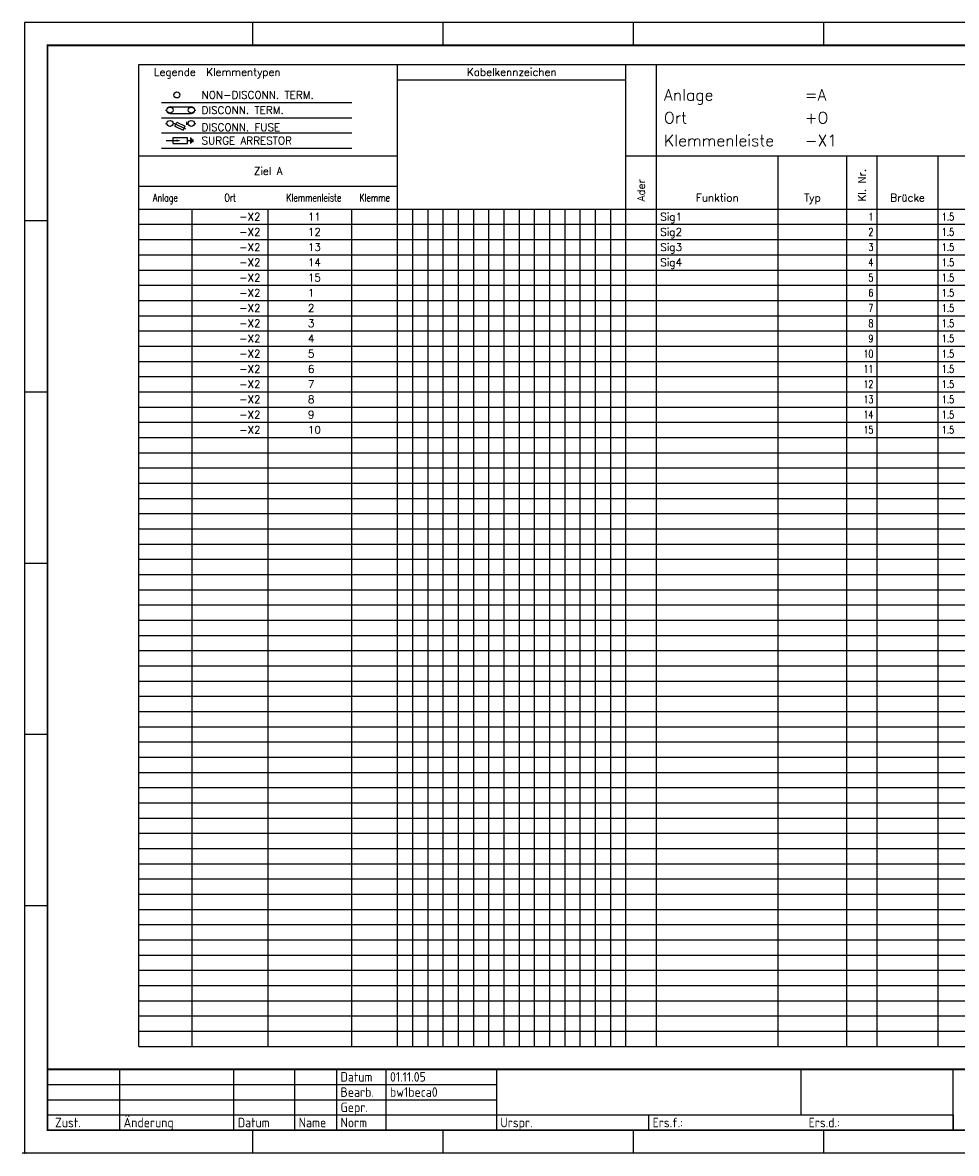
# Model space of a CAD drawing. Extents: x -1 to 420, y 0 to 297.
# Tile 1 of 2: x -1 to 245, y 0 to 297. Entities that reach past the tile are written whole.
import ezdxf
from ezdxf.enums import TextEntityAlignment as Align

# ---------------------------------------------------------------- set-up
doc = ezdxf.new("R2010")
doc.units = 0
doc.header["$LTSCALE"] = 25
doc.layers.get('0').update_dxf_attribs({"linetype": 'CONTINUOUS'})
for name, color, linetype in [('ECS_LEV_PG_FRAME', 7, 'CONTINUOUS'), ('ECS_LEV_PH_DATA', 7, 'CONTINUOUS'), ('ECS_LEV_PH_DATA_0', 7, 'CONTINUOUS'), ('ECS_LEV_PH_EED', 7, 'CONTINUOUS'), ('ECS_LEV_SYM', 7, 'CONTINUOUS'), ('ECS_LEV_SYM_DEVID', 7, 'CONTINUOUS'), ('ECS_LEV_SYM_GEO_SCM', 7, 'CONTINUOUS'), ('ECS_LEV_SYMCR', 7, 'CONTINUOUS'), ('ECS_LXV_LINE', 7, 'CONTINUOUS'), ('ECS_LXV_TEXT', 7, 'CONTINUOUS')]:
    doc.layers.add(name, color=color, linetype=linetype)
doc.styles.add('ISOCP', font='ISOCP.SHX', dxfattribs={"oblique": 0.017453, "height": 1})
doc.styles.add('ROMANS', font='ROMANS.SHX', dxfattribs={"oblique": 0.017453, "height": 1})

# ---------------------------------------------------------------- blocks, each defined once
blk = doc.blocks.new('SGBR_TA_XKRW')
at = {"layer": 'ECS_LEV_SYM_GEO_SCM', "color": 0, "linetype": 'Continuous'}
blk.add_circle((-5, 0), 1, dxfattribs=at)
at = {"layer": 'ECS_LEV_SYM_DEVID', "linetype": 'Continuous', "style": 'ROMANS'}
for tag, p in [('ECS_T_DEVID_3', (-6, 5.48)), ('ECS_T_DEVID_2', (-6, 3.24)), ('ECS_T_DEVID_1', (-6, 1))]:
    blk.add_attdef(tag, text='', height=1.6, dxfattribs=at).set_placement(p, align=Align.RIGHT)
at = {"layer": 'ECS_LEV_SYMCR', "color": 0, "linetype": 'Continuous', "style": 'ROMANS'}
for tag, p in [('ECS_T_CRC_TEXT_P', (-6, -1.24)), ('ECS_T_CRC_TEXT_N', (-6, -3.48))]:
    blk.add_attdef(tag, text='', height=1.4, dxfattribs=at).set_placement(p, align=Align.RIGHT)
blk = doc.blocks.new('SGBR_TA_XTRW2')
at = {"color": 7}
for centre, start, end in [((-11, 0), 90, 270), ((-4, 0), 270, 90)]:
    blk.add_arc(centre, 1.118, start, end, dxfattribs=at)
at = {"layer": 'ECS_LEV_SYM_GEO_SCM', "color": 0}
for p, q in [((-12.5, 0), (-12, 0)), ((-11, 1.118), (-4, 1.118)), ((-3, 0), (-2.5, 0)), ((-11, -1.118), (-4, -1.118))]:
    blk.add_line(p, q, dxfattribs=at)
at = {"layer": 'ECS_LEV_SYM_GEO_SCM', "color": 0, "linetype": 'Continuous'}
for centre in [(-11, 0), (-4, 0)]:
    blk.add_circle(centre, 1, dxfattribs=at)
at = {"layer": 'ECS_LEV_SYM_DEVID', "linetype": 'Continuous', "style": 'ROMANS'}
for tag, p in [('ECS_T_DEVID_3', (-8.5, 5.98)), ('ECS_T_DEVID_2', (-8.5, 3.74)), ('ECS_T_DEVID_1', (-8.5, 1.5))]:
    blk.add_attdef(tag, text='', height=1.6, dxfattribs=at).set_placement(p, align=Align.RIGHT)
at = {"layer": 'ECS_LEV_SYMCR', "color": 0, "linetype": 'Continuous', "style": 'ROMANS'}
for tag, p in [('ECS_T_CRC_TEXT_P', (-8.5, -0.74)), ('ECS_T_CRC_TEXT_N', (-8.5, -2.98))]:
    blk.add_attdef(tag, text='', height=1.4, dxfattribs=at).set_placement(p, align=Align.RIGHT)
blk = doc.blocks.new('SGBR_TA_XTRWF')
at = {"layer": 'ECS_LEV_SYM_GEO_SCM', "color": 0}
for p, q in [((-12.5, 0), (-12, 0)), ((-10, 0), (-9.5, 0)), ((-9.5, 0), (-5.92, -1.79)), ((-9.39, -0.89), (-8.72, 0.45)), ((-8.72, 0.45), (-6.03, -0.89)), ((-5.5, -0.5), (-5.5, 0.5)), ((-5.5, 0), (-5, 0)), ((-3, 0), (-2.5, 0)), ((-9.39, -0.89), (-6.7, -2.24)), ((-6.7, -2.24), (-6.03, -0.89))]:
    blk.add_line(p, q, dxfattribs=at)
at = {"layer": 'ECS_LEV_SYM_GEO_SCM', "color": 0, "linetype": 'Continuous'}
for centre in [(-11, 0), (-4, 0)]:
    blk.add_circle(centre, 1, dxfattribs=at)
at = {"layer": 'ECS_LEV_SYM_DEVID', "linetype": 'Continuous', "style": 'ROMANS'}
for tag, p in [('ECS_T_DEVID_3', (-8.5, 5.98)), ('ECS_T_DEVID_2', (-8.5, 3.74)), ('ECS_T_DEVID_1', (-8.5, 1.5))]:
    blk.add_attdef(tag, text='', height=1.6, dxfattribs=at).set_placement(p, align=Align.RIGHT)
at = {"layer": 'ECS_LEV_SYMCR', "color": 0, "linetype": 'Continuous', "style": 'ROMANS'}
for tag, p in [('ECS_T_CRC_TEXT_P', (-8.5, -0.74)), ('ECS_T_CRC_TEXT_N', (-8.5, -2.98))]:
    blk.add_attdef(tag, text='', height=1.4, dxfattribs=at).set_placement(p, align=Align.RIGHT)
blk = doc.blocks.new('SGBR_TA_XLPROT1')
at = {"layer": 'ECS_LEV_SYM_GEO_SCM'}
blk.add_hatch(color=7, dxfattribs=at).paths.add_polyline_path([(-7.5, 0), (-8.8, 0.4), (-8.8, -0.4)])
at = {"layer": 'ECS_LEV_SYM_GEO_SCM', "color": 0}
for p, q in [((-12.25, 0), (-10, 0)), ((-10, 1), (-5.25, 1)), ((-10, -1), (-10, 1)), ((-10, 0), (-8.75, 0)), ((-5.25, -1), (-5.25, 1)), ((-5.25, 0), (-4.25, 0)), ((-4.7, 0), (-4.2, 0)), ((-4.2, -1), (-4.2, 1)), ((-3.8, -0.7), (-3.8, 0.7)), ((-3.4, -0.4), (-3.4, 0.4)), ((-10, -1), (-5.25, -1))]:
    blk.add_line(p, q, dxfattribs=at)
at = {"layer": 'ECS_LEV_SYM_DEVID', "linetype": 'Continuous', "style": 'ROMANS'}
for tag, p in [('ECS_T_DEVID_3', (2.5, 4.48)), ('ECS_T_DEVID_2', (2.5, 2.24)), ('ECS_T_DEVID_1', (2.5, 0))]:
    blk.add_attdef(tag, text='', height=1.6, dxfattribs=at).set_placement(p, align=Align.MIDDLE_CENTER)
at = {"layer": 'ECS_LEV_SYMCR', "color": 0, "linetype": 'Continuous', "style": 'ROMANS'}
for tag, p in [('ECS_T_CRC_TEXT_P', (2.5, -2.24)), ('ECS_T_CRC_TEXT_N', (2.5, -4.48))]:
    blk.add_attdef(tag, text='', height=1.4, dxfattribs=at).set_placement(p, align=Align.MIDDLE_CENTER)
blk = doc.blocks.new('__TEXT_')
blk = doc.blocks.new('__PHTEXT_')

msp = doc.modelspace()

# ---------------------------------------------------------------- linework, layer by layer
msp.add_point((0.02, 0.02))
at = {"layer": 'ECS_LEV_PG_FRAME', "color": 7, "linetype": 'Continuous'}
for p, q in [((420, 297), (0, 297)), ((0, 297), (0, 0)), ((0, 0), (420, 0))]:
    msp.add_line(p, q, dxfattribs=at)
at = {"layer": 'ECS_LEV_PH_DATA', "linetype": 'Continuous'}
for p, q in [((60, 291), (60, 297)), ((110, 291), (110, 297)), ((160, 291), (160, 297)), ((210, 291), (210, 297))]:
    msp.add_line(p, q, dxfattribs=at)
at = {"layer": 'ECS_LEV_PH_DATA_0', "color": 7, "linetype": 'Continuous'}
for p, q in [((0, 297), (0, 0)), ((0, 297), (0, 0)), ((420, 297), (0, 297)), ((420, 297), (0, 297)), ((0, 0), (420, 0)), ((0, 0), (420, 0))]:
    msp.add_line(p, q, dxfattribs=at)
at = {"layer": 'ECS_LEV_PH_DATA_0', "color": 7}
for p, q in [((0, 245), (6, 245)), ((0, 200), (6, 200)), ((0, 155), (6, 155)), ((0, 110), (6, 110)), ((0, 65), (6, 65)), ((25, 6), (25, 22)), ((55, 6), (55, 22)), ((71, 6), (71, 22)), ((82, 6), (82, 22)), ((95, 6), (95, 22)), ((124, 22), (124, 6)), ((204, 10), (204, 22)), ((244, 6), (244, 22)), ((6, 18), (124, 18)), ((6, 14), (124, 14)), ((6, 10), (244, 10)), ((164, 6), (164, 10)), ((244, 10), (244, 6)), ((60, 0), (60, 6)), ((110, 0), (110, 6)), ((160, 0), (160, 6)), ((210, 0), (210, 6))]:
    msp.add_line(p, q, dxfattribs=at)
at = {"layer": 'ECS_LEV_PH_DATA_0', "color": 7, "const_width": 0.5}
msp.add_lwpolyline([(414, 291), (6, 291), (6, 6), (414, 6)], close=True, dxfattribs=at)
msp.add_lwpolyline([(6, 22), (414, 22)], dxfattribs=at)
at = {"layer": 'ECS_LEV_PH_DATA_0', "color": 7}
msp.add_point((0, 0), dxfattribs=at)
at = {"layer": 'ECS_LEV_PH_DATA_0'}
for p in [(0, 0), (0.02, 0.02), (0.02, 0.02), (0.02, 0.02), (0.02, 0.02), (0.02, 0.02), (0.02, 0.02), (0.02, 0.02), (0.02, 0.02), (0.02, 0.02), (0.02, 0.02)]:
    msp.add_point(p, dxfattribs=at)
at = {"layer": 'ECS_LEV_PH_EED'}
msp.add_point((0, 0), dxfattribs=at)
at = {"layer": 'ECS_LXV_LINE', "color": 1, "linetype": 'Continuous'}
for p, q in [((30, 286), (406, 286)), ((30, 28), (30, 286)), ((98, 28), (98, 286)), ((158, 28), (158, 286)), ((166, 28), (166, 286)), ((30, 262), (98, 262)), ((158, 262), (278, 262)), ((30, 248), (406, 248)), ((30, 228), (406, 228)), ((30, 228), (402, 228)), ((30, 208), (406, 208)), ((30, 188), (406, 188)), ((30, 168), (406, 168)), ((30, 148), (406, 148)), ((30, 128), (406, 128)), ((30, 108), (406, 108)), ((30, 88), (406, 88)), ((30, 68), (406, 68)), ((30, 48), (406, 48)), ((30, 28), (406, 28))]:
    msp.add_line(p, q, dxfattribs=at)
at = {"layer": 'ECS_LXV_LINE', "color": 7, "linetype": 'Continuous'}
for p, q in [((98, 282), (158, 282)), ((36, 276), (86, 276)), ((36, 272), (86, 272)), ((36, 268), (86, 268)), ((36, 264), (86, 264)), ((198, 28), (198, 262)), ((216, 28), (216, 262)), ((224, 28), (224, 262)), ((240, 28), (240, 262)), ((30, 254), (98, 254)), ((44, 28), (44, 248)), ((64, 28), (64, 248)), ((86, 28), (86, 248)), ((102, 28), (102, 248)), ((106, 28), (106, 248)), ((110, 28), (110, 248)), ((114, 28), (114, 248)), ((118, 28), (118, 248)), ((122, 28), (122, 248)), ((126, 28), (126, 248)), ((130, 28), (130, 248)), ((134, 28), (134, 248)), ((138, 28), (138, 248)), ((142, 28), (142, 248)), ((146, 28), (146, 248)), ((150, 28), (150, 248)), ((154, 28), (154, 248)), ((30, 244), (406, 244)), ((30, 240), (406, 240)), ((30, 236), (406, 236)), ((30, 232), (406, 232)), ((30, 224), (406, 224)), ((30, 220), (406, 220)), ((30, 216), (406, 216)), ((30, 212), (406, 212)), ((30, 204), (406, 204)), ((30, 200), (406, 200)), ((30, 196), (406, 196)), ((30, 192), (406, 192)), ((30, 184), (406, 184)), ((30, 180), (406, 180)), ((30, 176), (406, 176)), ((30, 172), (406, 172)), ((30, 164), (406, 164)), ((30, 160), (406, 160)), ((30, 156), (406, 156)), ((30, 152), (406, 152)), ((30, 144), (406, 144)), ((30, 140), (406, 140)), ((30, 136), (406, 136)), ((30, 136), (402, 136)), ((30, 132), (406, 132)), ((30, 124), (406, 124)), ((30, 120), (406, 120)), ((30, 116), (406, 116)), ((30, 112), (406, 112)), ((30, 104), (406, 104)), ((30, 100), (406, 100)), ((30, 96), (406, 96)), ((30, 92), (406, 92)), ((30, 84), (406, 84)), ((30, 80), (406, 80)), ((30, 76), (406, 76)), ((30, 72), (406, 72)), ((30, 64), (406, 64)), ((30, 60), (406, 60)), ((30, 56), (406, 56)), ((30, 52), (406, 52)), ((30, 44), (406, 44)), ((30, 40), (406, 40)), ((30, 36), (406, 36)), ((30, 32), (406, 32))]:
    msp.add_line(p, q, dxfattribs=at)

# ---------------------------------------------------------------- block references
at = {"layer": 'ECS_LEV_PH_DATA', "linetype": 'Continuous'}
ref = msp.add_blockref('__TEXT_', (0, 0), dxfattribs=at)
ref.add_attrib('ECS_T_TEXT_0.0', 'Datum', dxfattribs={"linetype": 'Continuous', "height": 2.5, "style": 'ISOCP'}).set_placement((83, 20), align=Align.MIDDLE_LEFT)
ref = msp.add_blockref('__PHTEXT_', (0, 0), dxfattribs=at)
ref.add_attrib('?pgdescr02_0.0', '01.11.05', dxfattribs={"height": 2.5, "style": 'ISOCP'}).set_placement((96, 20), align=Align.MIDDLE_LEFT)
ref = msp.add_blockref('__TEXT_', (0, 0), dxfattribs=at)
ref.add_attrib('ECS_T_TEXT_0.0', 'Bearb.', dxfattribs={"linetype": 'Continuous', "height": 2.5, "style": 'ISOCP'}).set_placement((83, 16), align=Align.MIDDLE_LEFT)
ref = msp.add_blockref('__PHTEXT_', (0, 0), dxfattribs=at)
ref.add_attrib('?pgdescr04_0.0', 'bw1beca0', dxfattribs={"height": 2.5, "style": 'ISOCP'}).set_placement((96, 16), align=Align.MIDDLE_LEFT)
ref = msp.add_blockref('__TEXT_', (0, 0), dxfattribs=at)
ref.add_attrib('ECS_T_TEXT_0.0', 'Gepr.', dxfattribs={"linetype": 'Continuous', "height": 2.5, "style": 'ISOCP'}).set_placement((83, 12), align=Align.MIDDLE_LEFT)
ref = msp.add_blockref('__TEXT_', (0, 0), dxfattribs=at)
ref.add_attrib('ECS_T_TEXT_0.0', 'Zust.', dxfattribs={"linetype": 'Continuous', "height": 2.5, "style": 'ISOCP'}).set_placement((8, 8), align=Align.MIDDLE_LEFT)
ref = msp.add_blockref('__TEXT_', (0, 0), dxfattribs=at)
ref.add_attrib('ECS_T_TEXT_0.0', 'Änderung', dxfattribs={"linetype": 'Continuous', "height": 2.5, "style": 'ISOCP'}).set_placement((26, 8), align=Align.MIDDLE_LEFT)
ref = msp.add_blockref('__TEXT_', (0, 0), dxfattribs=at)
ref.add_attrib('ECS_T_TEXT_0.0', 'Datum', dxfattribs={"linetype": 'Continuous', "height": 2.5, "style": 'ISOCP'}).set_placement((56, 8), align=Align.MIDDLE_LEFT)
ref = msp.add_blockref('__TEXT_', (0, 0), dxfattribs=at)
ref.add_attrib('ECS_T_TEXT_0.0', 'Name', dxfattribs={"linetype": 'Continuous', "height": 2.5, "style": 'ISOCP'}).set_placement((72, 8), align=Align.MIDDLE_LEFT)
ref = msp.add_blockref('__TEXT_', (0, 0), dxfattribs=at)
ref.add_attrib('ECS_T_TEXT_0.0', 'Norm', dxfattribs={"linetype": 'Continuous', "height": 2.5, "style": 'ISOCP'}).set_placement((83, 8), align=Align.MIDDLE_LEFT)
ref = msp.add_blockref('__TEXT_', (0, 0), dxfattribs=at)
ref.add_attrib('ECS_T_TEXT_0.0', 'Urspr.', dxfattribs={"linetype": 'Continuous', "height": 2.5, "style": 'ISOCP'}).set_placement((125, 8), align=Align.MIDDLE_LEFT)
ref = msp.add_blockref('__TEXT_', (0, 0), dxfattribs=at)
ref.add_attrib('ECS_T_TEXT_0.0', 'Ers.f.:', dxfattribs={"linetype": 'Continuous', "height": 2.5, "style": 'ISOCP'}).set_placement((165, 8), align=Align.MIDDLE_LEFT)
ref = msp.add_blockref('__TEXT_', (0, 0), dxfattribs=at)
ref.add_attrib('ECS_T_TEXT_0.0', 'Ers.d.:', dxfattribs={"linetype": 'Continuous', "height": 2.5, "style": 'ISOCP'}).set_placement((206, 8), align=Align.MIDDLE_LEFT)
at = {"layer": 'ECS_LEV_SYM', "xscale": 0.8000000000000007, "yscale": 0.7999999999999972, "zscale": 0.8}
for name, p in [('SGBR_TA_XKRW', (44, 278)), ('SGBR_TA_XTRW2', (47, 274)), ('SGBR_TA_XTRWF', (47, 270.5)), ('SGBR_TA_XLPROT1', (47, 266))]:
    msp.add_blockref(name, p, dxfattribs=at)
at = {"layer": 'ECS_LXV_TEXT', "color": 7, "linetype": 'Continuous'}
ref = msp.add_blockref('__TEXT_', (0, 0), dxfattribs=at)
ref.add_attrib('ECS_T_TEXT_0.1', 'Legende  Klemmentypen', dxfattribs={"color": 7, "height": 2, "style": 'ROMANS'}).set_placement((34, 284), align=Align.MIDDLE_LEFT)
ref = msp.add_blockref('__TEXT_', (0, 0), dxfattribs=at)
ref.add_attrib('ECS_T_TEXT_0.1', 'Kabelkennzeichen', dxfattribs={"color": 7, "height": 2, "style": 'ROMANS'}).set_placement((128, 284), align=Align.MIDDLE_CENTER)
ref = msp.add_blockref('__TEXT_', (0, 0), dxfattribs=at)
ref.add_attrib('ECS_T_TEXT_0.1', 'Anlage', dxfattribs={"color": 7, "height": 3, "style": 'ROMANS'}).set_placement((168, 278), align=Align.MIDDLE_LEFT)
ref = msp.add_blockref('__TEXT_', (0, 0), dxfattribs=at)
ref.add_attrib('ECS_T_TEXT_0.0', '=A', dxfattribs={"color": 7, "height": 3, "style": 'ROMANS'}).set_placement((205, 278), align=Align.MIDDLE_LEFT)
ref = msp.add_blockref('__TEXT_', (0, 0), dxfattribs=at)
ref.add_attrib('ECS_T_TEXT_0.0', 'NON-DISCONN. TERM.', dxfattribs={"color": 7, "height": 2, "style": 'ROMANS'}).set_placement((46.5, 278), align=Align.MIDDLE_LEFT)
ref = msp.add_blockref('__TEXT_', (0, 0), dxfattribs=at)
ref.add_attrib('ECS_T_TEXT_0.0', 'DISCONN. TERM.', dxfattribs={"color": 7, "height": 2, "style": 'ROMANS'}).set_placement((46.5, 274), align=Align.MIDDLE_LEFT)
ref = msp.add_blockref('__TEXT_', (0, 0), dxfattribs=at)
ref.add_attrib('ECS_T_TEXT_0.1', 'Ort', dxfattribs={"color": 7, "height": 3, "style": 'ROMANS'}).set_placement((168, 272), align=Align.MIDDLE_LEFT)
ref = msp.add_blockref('__TEXT_', (0, 0), dxfattribs=at)
ref.add_attrib('ECS_T_TEXT_0.0', '+O', dxfattribs={"color": 7, "height": 3, "style": 'ROMANS'}).set_placement((205, 272), align=Align.MIDDLE_LEFT)
ref = msp.add_blockref('__TEXT_', (0, 0), dxfattribs=at)
ref.add_attrib('ECS_T_TEXT_0.0', 'DISCONN. FUSE', dxfattribs={"color": 7, "height": 2, "style": 'ROMANS'}).set_placement((46.5, 269.5), align=Align.MIDDLE_LEFT)
ref = msp.add_blockref('__TEXT_', (0, 0), dxfattribs=at)
ref.add_attrib('ECS_T_TEXT_0.1', 'Klemmenleiste', dxfattribs={"color": 7, "height": 3, "style": 'ROMANS'}).set_placement((168, 266), align=Align.MIDDLE_LEFT)
ref = msp.add_blockref('__TEXT_', (0, 0), dxfattribs=at)
ref.add_attrib('ECS_T_TEXT_0.0', '-X1', dxfattribs={"color": 7, "height": 3, "style": 'ROMANS'}).set_placement((205, 266), align=Align.MIDDLE_LEFT)
ref = msp.add_blockref('__TEXT_', (0, 0), dxfattribs=at)
ref.add_attrib('ECS_T_TEXT_0.0', 'SURGE ARRESTOR', dxfattribs={"color": 7, "height": 2, "style": 'ROMANS'}).set_placement((46.5, 266), align=Align.MIDDLE_LEFT)
ref = msp.add_blockref('__TEXT_', (0, 0), dxfattribs=at)
ref.add_attrib('ECS_T_TEXT_0.1', 'Ziel A', dxfattribs={"color": 7, "height": 2, "style": 'ROMANS'}).set_placement((64, 258), align=Align.MIDDLE_CENTER)
ref = msp.add_blockref('__TEXT_', (0, 0), dxfattribs=at)
ref.add_attrib('ECS_T_TEXT_0.1', 'Ader', dxfattribs={"color": 7, "height": 2, "rotation": 90, "style": 'ROMANS'}).set_placement((162, 250), align=Align.MIDDLE_LEFT)
ref = msp.add_blockref('__TEXT_', (0, 0), dxfattribs=at)
ref.add_attrib('ECS_T_TEXT_0.1', 'Kl. Nr.', dxfattribs={"color": 7, "height": 2, "rotation": 90, "style": 'ROMANS'}).set_placement((220, 250), align=Align.MIDDLE_LEFT)
ref = msp.add_blockref('__TEXT_', (0, 0), dxfattribs=at)
ref.add_attrib('ECS_T_TEXT_0.1', 'Anlage', dxfattribs={"color": 7, "height": 2, "style": 'ROMANS', "width": 0.75}).set_placement((37, 251), align=Align.MIDDLE_CENTER)
ref = msp.add_blockref('__TEXT_', (0, 0), dxfattribs=at)
ref.add_attrib('ECS_T_TEXT_0.1', 'Ort', dxfattribs={"color": 7, "height": 2, "style": 'ROMANS', "width": 0.75}).set_placement((54, 251), align=Align.MIDDLE_CENTER)
ref = msp.add_blockref('__TEXT_', (0, 0), dxfattribs=at)
ref.add_attrib('ECS_T_TEXT_0.1', 'Klemmenleiste', dxfattribs={"color": 7, "height": 2, "style": 'ROMANS', "width": 0.75}).set_placement((76, 251), align=Align.MIDDLE_CENTER)
ref = msp.add_blockref('__TEXT_', (0, 0), dxfattribs=at)
ref.add_attrib('ECS_T_TEXT_0.1', 'Klemme', dxfattribs={"color": 7, "height": 2, "style": 'ROMANS', "width": 0.75}).set_placement((92, 251), align=Align.MIDDLE_CENTER)
ref = msp.add_blockref('__TEXT_', (0, 0), dxfattribs=at)
ref.add_attrib('ECS_T_TEXT_0.1', 'Funktion', dxfattribs={"color": 7, "height": 2, "style": 'ROMANS'}).set_placement((182, 251), align=Align.MIDDLE_CENTER)
ref = msp.add_blockref('__TEXT_', (0, 0), dxfattribs=at)
ref.add_attrib('ECS_T_TEXT_0.1', 'Typ', dxfattribs={"color": 7, "height": 2, "style": 'ROMANS'}).set_placement((207, 251), align=Align.MIDDLE_CENTER)
ref = msp.add_blockref('__TEXT_', (0, 0), dxfattribs=at)
ref.add_attrib('ECS_T_TEXT_0.1', 'Brücke', dxfattribs={"color": 7, "height": 2, "style": 'ROMANS'}).set_placement((232, 251), align=Align.MIDDLE_CENTER)
ref = msp.add_blockref('__TEXT_', (0, 0), dxfattribs=at)
ref.add_attrib('ECS_T_TEXT_0.0', '                 -X2        11     ', dxfattribs={"color": 7, "height": 2, "style": 'ROMANS'}).set_placement((31, 246), align=Align.MIDDLE_LEFT)
ref = msp.add_blockref('__TEXT_', (0, 0), dxfattribs=at)
ref.add_attrib('ECS_T_TEXT_0.0', 'Sig1 ', dxfattribs={"color": 7, "height": 2, "style": 'ROMANS'}).set_placement((167, 246), align=Align.MIDDLE_LEFT)
ref = msp.add_blockref('__TEXT_', (0, 0), dxfattribs=at)
ref.add_attrib('ECS_T_GTP_TB_1', '1', dxfattribs={"color": 7, "height": 2, "style": 'ROMANS', "width": 0.75}).set_placement((223, 246), align=Align.MIDDLE_RIGHT)
ref = msp.add_blockref('__TEXT_', (0, 0), dxfattribs=at)
ref.add_attrib('ECS_T_GTP_CR', '1.5', dxfattribs={"color": 7, "height": 2, "style": 'ROMANS', "width": 0.75}).set_placement((241, 246), align=Align.MIDDLE_LEFT)
ref = msp.add_blockref('__TEXT_', (0, 0), dxfattribs=at)
ref.add_attrib('ECS_T_TEXT_0.0', '                 -X2        12     ', dxfattribs={"color": 7, "height": 2, "style": 'ROMANS'}).set_placement((31, 242), align=Align.MIDDLE_LEFT)
ref = msp.add_blockref('__TEXT_', (0, 0), dxfattribs=at)
ref.add_attrib('ECS_T_TEXT_0.0', 'Sig2 ', dxfattribs={"color": 7, "height": 2, "style": 'ROMANS'}).set_placement((167, 242), align=Align.MIDDLE_LEFT)
ref = msp.add_blockref('__TEXT_', (0, 0), dxfattribs=at)
ref.add_attrib('ECS_T_GTP_TB_17', '2', dxfattribs={"color": 7, "height": 2, "style": 'ROMANS', "width": 0.75}).set_placement((223, 242), align=Align.MIDDLE_RIGHT)
ref = msp.add_blockref('__TEXT_', (0, 0), dxfattribs=at)
ref.add_attrib('ECS_T_GTP_CR', '1.5', dxfattribs={"color": 7, "height": 2, "style": 'ROMANS', "width": 0.75}).set_placement((241, 242), align=Align.MIDDLE_LEFT)
ref = msp.add_blockref('__TEXT_', (0, 0), dxfattribs=at)
ref.add_attrib('ECS_T_TEXT_0.0', '                 -X2        13     ', dxfattribs={"color": 7, "height": 2, "style": 'ROMANS'}).set_placement((31, 238), align=Align.MIDDLE_LEFT)
ref = msp.add_blockref('__TEXT_', (0, 0), dxfattribs=at)
ref.add_attrib('ECS_T_TEXT_0.0', 'Sig3 ', dxfattribs={"color": 7, "height": 2, "style": 'ROMANS'}).set_placement((167, 238), align=Align.MIDDLE_LEFT)
ref = msp.add_blockref('__TEXT_', (0, 0), dxfattribs=at)
ref.add_attrib('ECS_T_GTP_TB_3', '3', dxfattribs={"color": 7, "height": 2, "style": 'ROMANS', "width": 0.75}).set_placement((223, 238), align=Align.MIDDLE_RIGHT)
ref = msp.add_blockref('__TEXT_', (0, 0), dxfattribs=at)
ref.add_attrib('ECS_T_GTP_CR', '1.5', dxfattribs={"color": 7, "height": 2, "style": 'ROMANS', "width": 0.75}).set_placement((241, 238), align=Align.MIDDLE_LEFT)
ref = msp.add_blockref('__TEXT_', (0, 0), dxfattribs=at)
ref.add_attrib('ECS_T_TEXT_0.0', '                 -X2        14     ', dxfattribs={"color": 7, "height": 2, "style": 'ROMANS'}).set_placement((31, 234), align=Align.MIDDLE_LEFT)
ref = msp.add_blockref('__TEXT_', (0, 0), dxfattribs=at)
ref.add_attrib('ECS_T_TEXT_0.0', 'Sig4 ', dxfattribs={"color": 7, "height": 2, "style": 'ROMANS'}).set_placement((167, 234), align=Align.MIDDLE_LEFT)
ref = msp.add_blockref('__TEXT_', (0, 0), dxfattribs=at)
ref.add_attrib('ECS_T_GTP_TB_4', '4', dxfattribs={"color": 7, "height": 2, "style": 'ROMANS', "width": 0.75}).set_placement((223, 234), align=Align.MIDDLE_RIGHT)
ref = msp.add_blockref('__TEXT_', (0, 0), dxfattribs=at)
ref.add_attrib('ECS_T_GTP_CR', '1.5', dxfattribs={"color": 7, "height": 2, "style": 'ROMANS', "width": 0.75}).set_placement((241, 234), align=Align.MIDDLE_LEFT)
ref = msp.add_blockref('__TEXT_', (0, 0), dxfattribs=at)
ref.add_attrib('ECS_T_TEXT_0.0', '                 -X2        15     ', dxfattribs={"color": 7, "height": 2, "style": 'ROMANS'}).set_placement((31, 230), align=Align.MIDDLE_LEFT)
ref = msp.add_blockref('__TEXT_', (0, 0), dxfattribs=at)
ref.add_attrib('ECS_T_GTP_TB_5', '5', dxfattribs={"color": 7, "height": 2, "style": 'ROMANS', "width": 0.75}).set_placement((223, 230), align=Align.MIDDLE_RIGHT)
ref = msp.add_blockref('__TEXT_', (0, 0), dxfattribs=at)
ref.add_attrib('ECS_T_GTP_CR', '1.5', dxfattribs={"color": 7, "height": 2, "style": 'ROMANS', "width": 0.75}).set_placement((241, 230), align=Align.MIDDLE_LEFT)
ref = msp.add_blockref('__TEXT_', (0, 0), dxfattribs=at)
ref.add_attrib('ECS_T_TEXT_0.0', '                 -X2        1      ', dxfattribs={"color": 7, "height": 2, "style": 'ROMANS'}).set_placement((31, 226), align=Align.MIDDLE_LEFT)
ref = msp.add_blockref('__TEXT_', (0, 0), dxfattribs=at)
ref.add_attrib('ECS_T_GTP_TB_6', '6', dxfattribs={"color": 7, "height": 2, "style": 'ROMANS', "width": 0.75}).set_placement((223, 226), align=Align.MIDDLE_RIGHT)
ref = msp.add_blockref('__TEXT_', (0, 0), dxfattribs=at)
ref.add_attrib('ECS_T_GTP_CR', '1.5', dxfattribs={"color": 7, "height": 2, "style": 'ROMANS', "width": 0.75}).set_placement((241, 226), align=Align.MIDDLE_LEFT)
ref = msp.add_blockref('__TEXT_', (0, 0), dxfattribs=at)
ref.add_attrib('ECS_T_TEXT_0.0', '                 -X2        2      ', dxfattribs={"color": 7, "height": 2, "style": 'ROMANS'}).set_placement((31, 222), align=Align.MIDDLE_LEFT)
ref = msp.add_blockref('__TEXT_', (0, 0), dxfattribs=at)
ref.add_attrib('ECS_T_GTP_TB_7', '7', dxfattribs={"color": 7, "height": 2, "style": 'ROMANS', "width": 0.75}).set_placement((223, 222), align=Align.MIDDLE_RIGHT)
ref = msp.add_blockref('__TEXT_', (0, 0), dxfattribs=at)
ref.add_attrib('ECS_T_GTP_CR', '1.5', dxfattribs={"color": 7, "height": 2, "style": 'ROMANS', "width": 0.75}).set_placement((241, 222), align=Align.MIDDLE_LEFT)
ref = msp.add_blockref('__TEXT_', (0, 0), dxfattribs=at)
ref.add_attrib('ECS_T_TEXT_0.0', '                 -X2        3      ', dxfattribs={"color": 7, "height": 2, "style": 'ROMANS'}).set_placement((31, 218), align=Align.MIDDLE_LEFT)
ref = msp.add_blockref('__TEXT_', (0, 0), dxfattribs=at)
ref.add_attrib('ECS_T_GTP_TB_8', '8', dxfattribs={"color": 7, "height": 2, "style": 'ROMANS', "width": 0.75}).set_placement((223, 218), align=Align.MIDDLE_RIGHT)
ref = msp.add_blockref('__TEXT_', (0, 0), dxfattribs=at)
ref.add_attrib('ECS_T_GTP_CR', '1.5', dxfattribs={"color": 7, "height": 2, "style": 'ROMANS', "width": 0.75}).set_placement((241, 218), align=Align.MIDDLE_LEFT)
ref = msp.add_blockref('__TEXT_', (0, 0), dxfattribs=at)
ref.add_attrib('ECS_T_TEXT_0.0', '                 -X2        4      ', dxfattribs={"color": 7, "height": 2, "style": 'ROMANS'}).set_placement((31, 214), align=Align.MIDDLE_LEFT)
ref = msp.add_blockref('__TEXT_', (0, 0), dxfattribs=at)
ref.add_attrib('ECS_T_GTP_TB_9', '9', dxfattribs={"color": 7, "height": 2, "style": 'ROMANS', "width": 0.75}).set_placement((223, 214), align=Align.MIDDLE_RIGHT)
ref = msp.add_blockref('__TEXT_', (0, 0), dxfattribs=at)
ref.add_attrib('ECS_T_GTP_CR', '1.5', dxfattribs={"color": 7, "height": 2, "style": 'ROMANS', "width": 0.75}).set_placement((241, 214), align=Align.MIDDLE_LEFT)
ref = msp.add_blockref('__TEXT_', (0, 0), dxfattribs=at)
ref.add_attrib('ECS_T_TEXT_0.0', '                 -X2        5      ', dxfattribs={"color": 7, "height": 2, "style": 'ROMANS'}).set_placement((31, 210), align=Align.MIDDLE_LEFT)
ref = msp.add_blockref('__TEXT_', (0, 0), dxfattribs=at)
ref.add_attrib('ECS_T_GTP_TB_10', '10', dxfattribs={"color": 7, "height": 2, "style": 'ROMANS', "width": 0.75}).set_placement((223, 210), align=Align.MIDDLE_RIGHT)
ref = msp.add_blockref('__TEXT_', (0, 0), dxfattribs=at)
ref.add_attrib('ECS_T_GTP_CR', '1.5', dxfattribs={"color": 7, "height": 2, "style": 'ROMANS', "width": 0.75}).set_placement((241, 210), align=Align.MIDDLE_LEFT)
ref = msp.add_blockref('__TEXT_', (0, 0), dxfattribs=at)
ref.add_attrib('ECS_T_TEXT_0.0', '                 -X2        6      ', dxfattribs={"color": 7, "height": 2, "style": 'ROMANS'}).set_placement((31, 206), align=Align.MIDDLE_LEFT)
ref = msp.add_blockref('__TEXT_', (0, 0), dxfattribs=at)
ref.add_attrib('ECS_T_GTP_TB_11', '11', dxfattribs={"color": 7, "height": 2, "style": 'ROMANS', "width": 0.75}).set_placement((223, 206), align=Align.MIDDLE_RIGHT)
ref = msp.add_blockref('__TEXT_', (0, 0), dxfattribs=at)
ref.add_attrib('ECS_T_GTP_CR', '1.5', dxfattribs={"color": 7, "height": 2, "style": 'ROMANS', "width": 0.75}).set_placement((241, 206), align=Align.MIDDLE_LEFT)
ref = msp.add_blockref('__TEXT_', (0, 0), dxfattribs=at)
ref.add_attrib('ECS_T_TEXT_0.0', '                 -X2        7      ', dxfattribs={"color": 7, "height": 2, "style": 'ROMANS'}).set_placement((31, 202), align=Align.MIDDLE_LEFT)
ref = msp.add_blockref('__TEXT_', (0, 0), dxfattribs=at)
ref.add_attrib('ECS_T_GTP_TB_12', '12', dxfattribs={"color": 7, "height": 2, "style": 'ROMANS', "width": 0.75}).set_placement((223, 202), align=Align.MIDDLE_RIGHT)
ref = msp.add_blockref('__TEXT_', (0, 0), dxfattribs=at)
ref.add_attrib('ECS_T_GTP_CR', '1.5', dxfattribs={"color": 7, "height": 2, "style": 'ROMANS', "width": 0.75}).set_placement((241, 202), align=Align.MIDDLE_LEFT)
ref = msp.add_blockref('__TEXT_', (0, 0), dxfattribs=at)
ref.add_attrib('ECS_T_TEXT_0.0', '                 -X2        8      ', dxfattribs={"color": 7, "height": 2, "style": 'ROMANS'}).set_placement((31, 198), align=Align.MIDDLE_LEFT)
ref = msp.add_blockref('__TEXT_', (0, 0), dxfattribs=at)
ref.add_attrib('ECS_T_GTP_TB_13', '13', dxfattribs={"color": 7, "height": 2, "style": 'ROMANS', "width": 0.75}).set_placement((223, 198), align=Align.MIDDLE_RIGHT)
ref = msp.add_blockref('__TEXT_', (0, 0), dxfattribs=at)
ref.add_attrib('ECS_T_GTP_CR', '1.5', dxfattribs={"color": 7, "height": 2, "style": 'ROMANS', "width": 0.75}).set_placement((241, 198), align=Align.MIDDLE_LEFT)
ref = msp.add_blockref('__TEXT_', (0, 0), dxfattribs=at)
ref.add_attrib('ECS_T_TEXT_0.0', '                 -X2        9      ', dxfattribs={"color": 7, "height": 2, "style": 'ROMANS'}).set_placement((31, 194), align=Align.MIDDLE_LEFT)
ref = msp.add_blockref('__TEXT_', (0, 0), dxfattribs=at)
ref.add_attrib('ECS_T_GTP_TB_14', '14', dxfattribs={"color": 7, "height": 2, "style": 'ROMANS', "width": 0.75}).set_placement((223, 194), align=Align.MIDDLE_RIGHT)
ref = msp.add_blockref('__TEXT_', (0, 0), dxfattribs=at)
ref.add_attrib('ECS_T_GTP_CR', '1.5', dxfattribs={"color": 7, "height": 2, "style": 'ROMANS', "width": 0.75}).set_placement((241, 194), align=Align.MIDDLE_LEFT)
ref = msp.add_blockref('__TEXT_', (0, 0), dxfattribs=at)
ref.add_attrib('ECS_T_TEXT_0.0', '                 -X2        10     ', dxfattribs={"color": 7, "height": 2, "style": 'ROMANS'}).set_placement((31, 190), align=Align.MIDDLE_LEFT)
ref = msp.add_blockref('__TEXT_', (0, 0), dxfattribs=at)
ref.add_attrib('ECS_T_GTP_TB_15', '15', dxfattribs={"color": 7, "height": 2, "style": 'ROMANS', "width": 0.75}).set_placement((223, 190), align=Align.MIDDLE_RIGHT)
ref = msp.add_blockref('__TEXT_', (0, 0), dxfattribs=at)
ref.add_attrib('ECS_T_GTP_CR', '1.5', dxfattribs={"color": 7, "height": 2, "style": 'ROMANS', "width": 0.75}).set_placement((241, 190), align=Align.MIDDLE_LEFT)
at = {"layer": 'ECS_LXV_TEXT', "color": 0, "linetype": 'Continuous'}
ref = msp.add_blockref('__TEXT_', (0, 0), dxfattribs=at)
ref.add_attrib('ECS_T_GTP_TS', '=A+O-X1', dxfattribs={"color": 0, "height": 0.2, "style": 'ROMANS'}).set_placement((0, 0), align=Align.MIDDLE_CENTER)

doc.saveas('drawing.dxf')
